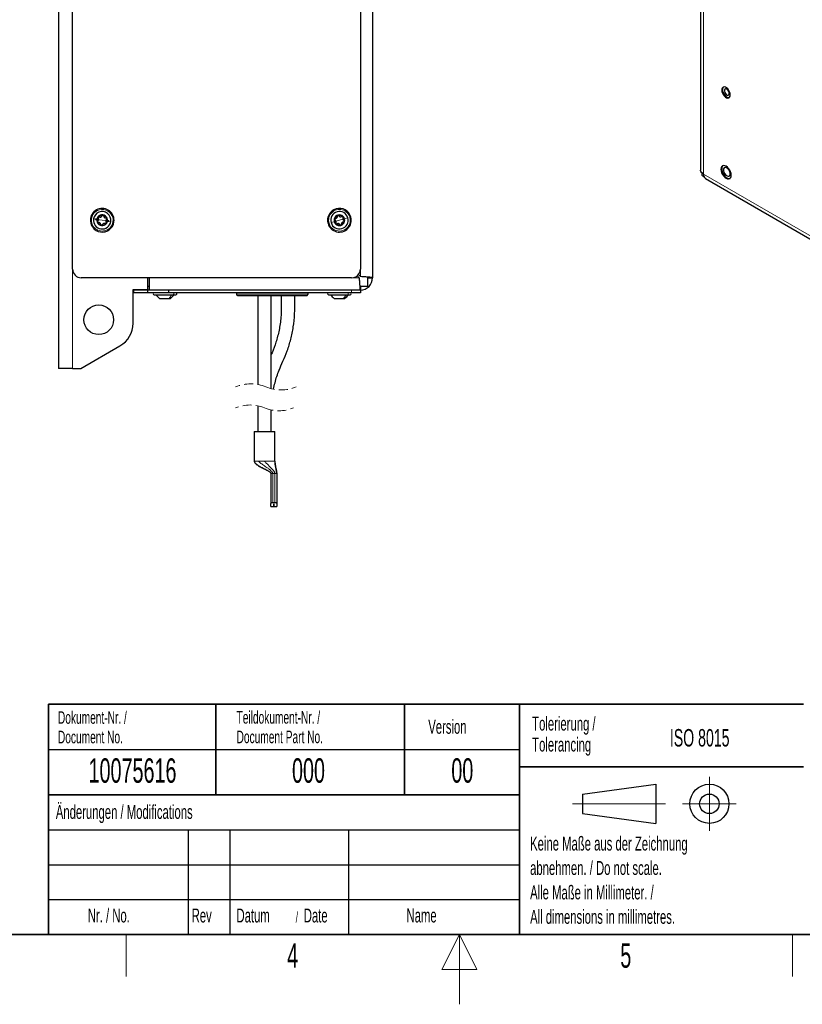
# Model space of a CAD drawing. Header units: millimetres. Extents: x 5 to 418, y 2 to 292.
# Tile 8 of 30: x 154 to 266, y 2 to 143. Entities that reach past the tile are written whole.
import ezdxf

# ---------------------------------------------------------------- set-up
doc = ezdxf.new("R2010")
doc.units = ezdxf.units.MM
doc.linetypes.add('HIDDEN', pattern=[1.905, 1.27, -0.635])
doc.layers.add('SLD-0', color=7, linetype='Continuous')
doc.styles.add('SLDTEXTSTYLE0', font='TXT', dxfattribs={"width": 0.605})

msp = doc.modelspace()

# ---------------------------------------------------------------- linework, layer by layer
at = {"color": 7, "linetype": 'Continuous', "lineweight": 25}
for p, q in [((159.5636, 250.5772), (159.5636, 93.0772)), ((161.5636, 107.3272), (161.5636, 236.3272)), ((204.5636, 163.0772), (204.5636, 106.0772)), ((202.8136, 160.9522), (202.8136, 107.3272)), ((251.5688, 158.7504), (251.5688, 121.5738)), ((251.7526, 121.1497), (251.7526, 120.7649)), ((251.7526, 120.7649), (252.033, 120.603)), ((252.2689, 120.3036), (287.0303, 100.2363)), ((164.9386, 114.3272), (164.9386, 114.5772)), ((166.6886, 114.3272), (166.6886, 114.0772)), ((201.5636, 106.0772), (162.8136, 106.0772)), ((172.3636, 104.4022), (172.3636, 106.0772)), ((172.6136, 104.3272), (172.6136, 106.0772)), ((202.3546, 106.3593), (202.6368, 106.0772)), ((202.8136, 106.2539), (202.5314, 106.5361)), ((203.8136, 106.1734), (203.8136, 104.8522)), ((203.8136, 106.0772), (204.5636, 106.0772)), ((170.2386, 104.4022), (172.3636, 104.4022)), ((170.2386, 99.5724), (170.2386, 104.4022)), ((171.8636, 104.4022), (171.8636, 104.3272)), ((172.6136, 104.8522), (172.3636, 104.8522)), ((203.8136, 104.8522), (202.7287, 104.8522)), ((202.8136, 104.8522), (202.8136, 104.3272)), ((170.3136, 104.3272), (170.2386, 104.3272)), ((170.3136, 103.9522), (170.2386, 103.9522)), ((172.3258, 104.3272), (170.3136, 104.3272)), ((170.3136, 104.3272), (170.3136, 103.9522)), ((172.3258, 103.9522), (170.3136, 103.9522)), ((172.3258, 104.3272), (172.3258, 103.9522)), ((175.3136, 104.3272), (172.3258, 104.3272)), ((175.3136, 103.9522), (172.3258, 103.9522)), ((173.2636, 103.6522), (175.9681, 103.6522)), ((174.0436, 103.1272), (175.3871, 103.1272)), ((175.3136, 104.3272), (175.3136, 103.9522)), ((201.5636, 104.3272), (175.3136, 104.3272)), ((201.5636, 103.9522), (175.3136, 103.9522)), ((175.3871, 103.1272), (175.5836, 103.1272)), ((175.9681, 103.6522), (176.3636, 103.6522)), ((185.0636, 103.9522), (185.0636, 103.7522)), ((185.2636, 103.5522), (195.1136, 103.5522)), ((188.1106, 103.5522), (188.1106, 90.7917)), ((190.0356, 90.1931), (190.0356, 103.5522)), ((195.3136, 103.7522), (195.3136, 103.9522)), ((198.2636, 103.6522), (200.9681, 103.6522)), ((199.0436, 103.1272), (200.3871, 103.1272)), ((200.3871, 103.1272), (200.5836, 103.1272)), ((200.9681, 103.6522), (201.3636, 103.6522)), ((201.8123, 104.3272), (201.5636, 104.3272)), ((202.8136, 103.9522), (201.5636, 103.9522)), ((202.8136, 104.3272), (201.8123, 104.3272)), ((202.8136, 104.3272), (202.8136, 103.9522)), ((162.7386, 93.0772), (168.3636, 96.3248)), ((161.5636, 93.0772), (159.5636, 93.0772)), ((161.5636, 93.0772), (162.7386, 93.0772)), ((188.1106, 87.7453), (188.1106, 84.0509)), ((190.0356, 84.0509), (190.0356, 87.1478)), ((187.5731, 84.0509), (187.5731, 79.8009)), ((187.5731, 84.0509), (189.0731, 84.0509)), ((189.0731, 84.0509), (190.5731, 84.0509)), ((190.5731, 79.8009), (190.5731, 84.0509)), ((187.5772, 79.7894), (187.5731, 79.8009)), ((187.5731, 79.8009), (187.5772, 79.7894)), ((187.7777, 79.4763), (187.9841, 79.3009)), ((189.9981, 78.0509), (189.9981, 73.7545)), ((190.8231, 78.0509), (190.8231, 73.7545)), ((189.9981, 73.3009), (189.9981, 73.7545)), ((190.2731, 73.9121), (190.5481, 73.9121)), ((190.4119, 73.686), (190.4094, 73.686)), ((190.4094, 73.686), (190.4094, 73.3009)), ((190.4119, 73.3009), (190.4119, 73.686)), ((190.8231, 73.7545), (190.8231, 73.3009)), ((189.9981, 73.3009), (190.4094, 73.3009)), ((190.4119, 73.3009), (190.8231, 73.3009))]:
    msp.add_line(p, q, dxfattribs=at)
at = {"color": 7, "linetype": 'Continuous', "lineweight": 18}
for p, q in [((251.9789, 158.1789), (251.9789, 120.9446)), ((251.9789, 120.9446), (286.7403, 100.8773)), ((165.8136, 114.3272), (165.3095, 114.4014)), ((165.8136, 114.3272), (166.3176, 114.253)), ((199.8136, 114.3272), (199.3233, 114.1887)), ((199.8136, 114.3272), (200.3039, 114.4656)), ((161.5636, 93.0772), (161.5636, 107.3272)), ((202.8136, 107.3272), (202.8136, 106.2539)), ((202.6368, 106.0772), (201.5636, 106.0772)), ((185.0636, 103.7522), (195.3136, 103.7522)), ((201.5636, 104.3272), (201.5636, 103.9522)), ((187.5731, 79.8009), (187.5761, 79.8009)), ((187.5761, 79.8009), (188.1915, 79.8009)), ((188.1915, 79.8009), (188.2786, 79.8009)), ((188.2786, 79.8009), (189.0731, 79.8009)), ((189.0731, 79.8009), (190.5702, 79.8009)), ((190.5702, 79.8009), (190.5731, 79.8009)), ((189.9981, 78.0509), (190.179, 78.0509)), ((190.179, 78.0509), (190.2731, 78.0509)), ((190.2731, 78.0509), (190.5481, 78.0509)), ((190.2731, 78.0509), (190.2731, 73.9121)), ((190.5481, 78.0509), (190.5481, 73.9121)), ((190.5481, 78.0509), (190.8231, 78.0509))]:
    msp.add_line(p, q, dxfattribs=at)
at = {"color": 7, "linetype": 'Continuous', "lineweight": 25, "flags": 128}
for points in [[(254.6238, 133.1736), (254.5987, 132.9868), (254.6238, 132.771), (254.6969, 132.5438), (254.8123, 132.3236), (254.9604, 132.1281), (255.1294, 131.9732), (255.3055, 131.8716), (255.4745, 131.8313), (255.6226, 131.8558), (255.7379, 131.9429), (255.8111, 132.0856), (255.8362, 132.2724), (255.8111, 132.4882), (255.7379, 132.7154), (255.6226, 132.9357), (255.4745, 133.1311), (255.3055, 133.286), (255.1294, 133.3876), (254.9604, 133.4279), (254.8123, 133.4035), (254.6969, 133.3164), (254.6238, 133.1736)], [(254.8394, 133.4135), (254.8378, 133.4119), (254.7518, 133.2841), (254.7125, 133.1085), (254.7232, 132.8994), (254.783, 132.6736), (254.8871, 132.4494), (255.027, 132.2451), (255.1913, 132.0772), (255.3668, 131.9592), (255.5393, 131.9008), (255.6947, 131.9066), (255.7072, 131.9103)], [(255.6764, 132.4169), (255.6754, 132.5768), (255.6217, 132.7546), (255.5234, 132.9231), (255.3956, 133.0568), (255.2576, 133.1352), (255.1306, 133.1465), (255.0338, 133.089), (254.9819, 132.9713), (254.9829, 132.8114), (255.0366, 132.6337), (255.1349, 132.4651), (255.2627, 132.3315), (255.4007, 132.253), (255.5277, 132.2417), (255.6246, 132.2993), (255.6764, 132.4169)], [(254.5003, 121.834), (254.475, 121.6267), (254.5003, 121.3902), (254.5745, 121.1406), (254.6924, 120.8949), (254.8462, 120.6698), (255.0253, 120.4808), (255.2174, 120.3407), (255.4096, 120.259), (255.5887, 120.2412), (255.7424, 120.2887), (255.8604, 120.3982), (255.9346, 120.5621), (255.9599, 120.7694), (255.9346, 121.0059), (255.8604, 121.2555), (255.7424, 121.5012), (255.5887, 121.7262), (255.4096, 121.9153), (255.2174, 122.0554), (255.0253, 122.1371), (254.8462, 122.1549), (254.6924, 122.1074), (254.5745, 121.9979), (254.5003, 121.834)], [(254.7616, 122.1353), (254.7313, 122.1078), (254.6396, 121.965), (254.5949, 121.7743), (254.6002, 121.5488), (254.6552, 121.3038), (254.7561, 121.0559), (254.8961, 120.8222), (255.0656, 120.6184), (255.2531, 120.4585), (255.4457, 120.3535), (255.6304, 120.3104), (255.7946, 120.3322), (255.8011, 120.3346)], [(255.8029, 120.8939), (255.804, 121.0761), (255.7536, 121.2785), (255.6572, 121.4791), (255.5253, 121.6563), (255.3721, 121.7908), (255.2143, 121.868), (255.0689, 121.8797), (254.9517, 121.8244), (254.8755, 121.7083), (254.8483, 121.5439), (254.8733, 121.349), (254.9477, 121.1447), (255.0634, 120.9532), (255.2079, 120.7952), (255.3656, 120.6879), (255.5193, 120.6428), (255.6524, 120.6649), (255.7505, 120.7517), (255.8029, 120.8939)]]:
    msp.add_lwpolyline(points, dxfattribs=at)
at = {"color": 7, "linetype": 'Continuous', "lineweight": 18, "flags": 128}
for points in [[(164.2801, 114.5529), (164.2233, 114.5612), (164.1752, 114.5683), (164.143, 114.5731), (164.1317, 114.5747)], [(164.5769, 114.5092), (164.7839, 114.4787), (165.0518, 114.4393)], [(201.0165, 114.6668), (200.8152, 114.61), (200.5546, 114.5364)], [(201.3053, 114.7483), (201.3605, 114.7639), (201.4073, 114.7772), (201.4386, 114.786), (201.4496, 114.7891)], [(167.0502, 114.1452), (166.8433, 114.1756), (166.5754, 114.215)], [(167.347, 114.1015), (167.4038, 114.0931), (167.452, 114.086), (167.4842, 114.0813), (167.4954, 114.0796)], [(198.3219, 113.906), (198.2666, 113.8904), (198.2198, 113.8772), (198.1885, 113.8684), (198.1775, 113.8653)], [(198.6106, 113.9875), (198.8119, 114.0444), (199.0725, 114.1179)]]:
    msp.add_lwpolyline(points, dxfattribs=at)
at = {"color": 7, "linetype": 'Continuous', "lineweight": 25}
msp.add_circle((165.3136, 100.0772), 2.125, dxfattribs=at)
for centre, radius, start, end in [((252.6653, 120.8691), 0.6905, 173.718467, 234.969353), ((165.8136, 114.3272), 1.7, 351.627163, 171.627173), ((199.8136, 114.3272), 1.7, 15.766492, 195.766455), ((165.8136, 114.3272), 1.7, 171.627172, 351.627165), ((165.8136, 114.3272), 1.25, 171.627181, 351.62717), ((165.8136, 114.3272), 1.25, 351.627138, 171.627213), ((165.8136, 114.3272), 0.77, 171.627151, 351.627167), ((165.8136, 114.3272), 0.77, 351.627151, 171.627167), ((165.8136, 114.3272), 0.7, 141.627629, 201.62674), ((165.8136, 114.3272), 0.7, 81.627282, 141.627), ((165.8136, 114.3272), 0.7, 21.62739, 81.626941), ((165.8136, 114.3272), 0.7, 321.627066, 21.627303), ((199.8136, 114.3272), 1.7, 195.766471, 15.766477), ((199.8136, 114.3272), 1.25, 15.766523, 195.766451), ((199.8136, 114.3272), 1.25, 195.766488, 15.766486), ((199.8136, 114.3272), 0.77, 15.7665, 195.766507), ((199.8136, 114.3272), 0.77, 195.7665, 15.766507), ((199.8136, 114.3272), 0.7, 165.766291, 225.766686), ((199.8136, 114.3272), 0.7, 105.766275, 165.766653), ((199.8136, 114.3272), 0.7, 45.766393, 105.766576), ((199.8136, 114.3272), 0.7, 345.766839, 45.766138), ((165.8136, 114.3272), 0.7, 201.627145, 261.627375), ((165.8136, 114.3272), 0.7, 261.627108, 321.627287), ((199.8136, 114.3272), 0.7, 225.766393, 285.766576), ((199.8136, 114.3272), 0.7, 285.766683, 345.766245), ((162.8136, 107.3272), 1.25, 180.000102, 269.99993), ((201.5636, 107.3272), 1.25, 270.000009, 0.000044), ((202.8136, 106.0772), 1.75, 270.000026, 359.999921), ((173.2636, 103.8022), 0.15, 90.000111, 269.999889), ((176.3636, 103.8022), 0.15, 269.999933, 90.000067), ((185.2636, 103.7522), 0.2, 179.999949, 270.000051), ((195.1136, 103.7522), 0.2, 269.999902, 0.000165), ((198.2636, 103.8022), 0.15, 89.999755, 270.000245), ((201.3636, 103.8022), 0.15, 270.000467, 89.999533), ((166.4886, 99.5724), 3.75, 300, 360)]:
    msp.add_arc(centre, radius, start, end, dxfattribs=at)
at = {"color": 7, "linetype": 'Continuous', "lineweight": 18}
for centre, start, end in [((165.8136, 114.3272), 351.627183, 171.62717), ((199.8136, 114.3272), 15.766472, 195.766489), ((165.8136, 114.3272), 171.627166, 351.627188), ((199.8136, 114.3272), 195.766499, 15.766462)]:
    msp.add_arc(centre, 1.55, start, end, dxfattribs=at)
at = {"color": 7, "linetype": 'HIDDEN', "lineweight": 18}
for centre, radius, start, end in [((187.1089, 85.2308), 5.6504, 67.380135, 112.619865), ((191.4553, 95.6623), 5.6504, 247.380135, 292.619865), ((187.0044, 82.4815), 5.3788, 67.380135, 112.619865), ((191.1419, 92.4115), 5.3788, 247.380135, 292.619865)]:
    msp.add_arc(centre, radius, start, end, dxfattribs=at)
at = {"color": 7, "linetype": 'Continuous', "lineweight": 25}
for points, knots in [([(251.9789, 120.9446), (251.8832, 121.0193), (251.7058, 121.158), (251.561, 121.4046), (251.5815, 121.5413), (251.5863, 121.5732)], [0, 0, 0, 0, 0.47253546, 0.87658685, 1, 1, 1, 1]), ([(165.2128, 114.2355), (165.237, 114.2568), (165.2742, 114.2894), (165.3032, 114.3498), (165.3166, 114.3999), (165.3183, 114.4519), (165.3082, 114.5184), (165.2818, 114.5605), (165.2646, 114.5881)], [0, 0, 0, 0, 0.24045245, 0.36813921, 0.49886043, 0.63011973, 0.75849519, 1, 1, 1, 1]), ([(165.2648, 114.7617), (165.2559, 114.7479), (165.2384, 114.7205), (165.2322, 114.6723), (165.24, 114.626), (165.2565, 114.6006), (165.2646, 114.5881)], [0, 0, 0, 0, 0.26160883, 0.51670569, 0.76237879, 1, 1, 1, 1]), ([(165.4338, 114.8017), (165.4198, 114.8067), (165.3913, 114.8169), (165.3444, 114.8139), (165.2989, 114.7968), (165.2762, 114.7735), (165.2648, 114.7617)], [0, 0, 0, 0, 0.23667837, 0.48283331, 0.73852523, 1, 1, 1, 1]), ([(165.4338, 114.8017), (165.4644, 114.7913), (165.5112, 114.7754), (165.5779, 114.7805), (165.6281, 114.7939), (165.674, 114.8184), (165.7265, 114.8605), (165.7498, 114.9044), (165.765, 114.933)], [0, 0, 0, 0, 0.24047745, 0.36816474, 0.49888501, 0.63013641, 0.75850714, 1, 1, 1, 1]), ([(165.9155, 115.0197), (165.8991, 115.0204), (165.8666, 115.0219), (165.8218, 115.0032), (165.7856, 114.9733), (165.7718, 114.9463), (165.765, 114.933)], [0, 0, 0, 0, 0.26156844, 0.51668737, 0.76228461, 1, 1, 1, 1]), ([(166.0346, 114.8933), (166.0319, 114.9079), (166.0266, 114.9377), (166.0006, 114.9768), (165.9629, 115.0077), (165.9314, 115.0157), (165.9155, 115.0197)], [0, 0, 0, 0, 0.23671834, 0.48283193, 0.73853128, 1, 1, 1, 1]), ([(166.0346, 114.8933), (166.0409, 114.8616), (166.0505, 114.8131), (166.0883, 114.7579), (166.125, 114.7211), (166.1692, 114.6937), (166.2319, 114.6692), (166.2815, 114.671), (166.314, 114.6721)], [0, 0, 0, 0, 0.24048104, 0.3681674, 0.49888462, 0.63013671, 0.75850769, 1, 1, 1, 1]), ([(166.4144, 114.4188), (166.3901, 114.3975), (166.3529, 114.3649), (166.324, 114.3046), (166.3105, 114.2544), (166.3088, 114.2024), (166.319, 114.1359), (166.3453, 114.0938), (166.3625, 114.0663)], [0, 0, 0, 0, 0.24045294, 0.36813997, 0.49886037, 0.63011976, 0.75849469, 1, 1, 1, 1]), ([(166.4643, 114.5852), (166.4567, 114.5998), (166.4418, 114.6286), (166.4031, 114.6581), (166.3592, 114.6745), (166.3289, 114.6729), (166.314, 114.6721)], [0, 0, 0, 0, 0.26142559, 0.51654134, 0.76216449, 1, 1, 1, 1]), ([(166.4144, 114.4188), (166.4257, 114.4284), (166.4488, 114.448), (166.4697, 114.4901), (166.4776, 114.5381), (166.4688, 114.5694), (166.4643, 114.5852)], [0, 0, 0, 0, 0.23668225, 0.48298496, 0.73873087, 1, 1, 1, 1]), ([(199.1351, 114.4993), (199.1326, 114.483), (199.1279, 114.4509), (199.1419, 114.4043), (199.168, 114.3653), (199.1934, 114.3489), (199.206, 114.3408)], [0, 0, 0, 0, 0.26161199, 0.51670199, 0.7623766, 1, 1, 1, 1]), ([(199.2729, 114.6048), (199.2581, 114.6037), (199.2279, 114.6014), (199.1864, 114.5795), (199.1518, 114.5453), (199.1407, 114.5147), (199.1351, 114.4993)], [0, 0, 0, 0, 0.23668113, 0.48283961, 0.73853291, 1, 1, 1, 1]), ([(199.3028, 113.9978), (199.3162, 114.0272), (199.3368, 114.0721), (199.3386, 114.1391), (199.3304, 114.1903), (199.3106, 114.2385), (199.2742, 114.295), (199.2329, 114.3227), (199.206, 114.3408)], [0, 0, 0, 0, 0.240453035, 0.368138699, 0.498861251, 0.630119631, 0.758496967, 1, 1, 1, 1]), ([(199.2729, 114.6048), (199.3051, 114.6079), (199.3543, 114.6125), (199.4132, 114.6445), (199.4535, 114.6772), (199.4853, 114.7184), (199.516, 114.7782), (199.5193, 114.8278), (199.5215, 114.8602)], [0, 0, 0, 0, 0.24047679, 0.36816565, 0.4988835, 0.63013683, 0.75850488, 1, 1, 1, 1]), ([(199.6234, 115.0008), (199.6081, 114.9948), (199.5779, 114.9829), (199.5446, 114.9474), (199.5238, 114.9054), (199.5223, 114.8751), (199.5215, 114.8602)], [0, 0, 0, 0, 0.26157031, 0.51668591, 0.76228221, 1, 1, 1, 1]), ([(199.7837, 114.9342), (199.7753, 114.9465), (199.7582, 114.9715), (199.7185, 114.9965), (199.6716, 115.0093), (199.6395, 115.0037), (199.6234, 115.0008)], [0, 0, 0, 0, 0.23672196, 0.48283477, 0.7385282, 1, 1, 1, 1]), ([(199.7837, 114.9342), (199.8024, 114.9079), (199.8311, 114.8675), (199.8882, 114.8326), (199.9367, 114.8141), (199.9882, 114.8071), (200.0554, 114.8104), (200.1, 114.8323), (200.1291, 114.8466)], [0, 0, 0, 0, 0.24047819, 0.3681677, 0.49888147, 0.63013427, 0.75850346, 1, 1, 1, 1]), ([(200.3019, 114.8287), (200.289, 114.8389), (200.2636, 114.8591), (200.2163, 114.8702), (200.1694, 114.8672), (200.1424, 114.8534), (200.1291, 114.8466)], [0, 0, 0, 0, 0.261429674, 0.516540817, 0.762171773, 1, 1, 1, 1]), ([(200.3244, 114.6565), (200.3109, 114.6272), (200.2903, 114.5822), (200.2886, 114.5153), (200.2968, 114.464), (200.3165, 114.4159), (200.353, 114.3594), (200.3942, 114.3317), (200.4212, 114.3136)], [0, 0, 0, 0, 0.24045288, 0.3681408, 0.49886096, 0.630121, 0.75849565, 1, 1, 1, 1]), ([(200.3244, 114.6565), (200.3308, 114.6699), (200.3439, 114.6972), (200.3457, 114.7442), (200.3333, 114.7912), (200.3124, 114.8161), (200.3019, 114.8287)], [0, 0, 0, 0, 0.236682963, 0.482986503, 0.738738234, 1, 1, 1, 1]), ([(200.4921, 114.1551), (200.4945, 114.1713), (200.4992, 114.2034), (200.4852, 114.25), (200.4592, 114.289), (200.4337, 114.3055), (200.4212, 114.3136)], [0, 0, 0, 0, 0.26161252, 0.51670376, 0.76237546, 1, 1, 1, 1]), ([(165.2128, 114.2355), (165.2014, 114.2259), (165.1783, 114.2063), (165.1574, 114.1643), (165.1495, 114.1162), (165.1584, 114.085), (165.1628, 114.0692)], [0, 0, 0, 0, 0.236676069, 0.482984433, 0.738735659, 1, 1, 1, 1]), ([(165.1628, 114.0692), (165.1704, 114.0546), (165.1854, 114.0258), (165.224, 113.9963), (165.268, 113.9799), (165.2983, 113.9815), (165.3132, 113.9822)], [0, 0, 0, 0, 0.261425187, 0.516543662, 0.762164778, 1, 1, 1, 1]), ([(165.5925, 113.761), (165.5863, 113.7927), (165.5766, 113.8412), (165.5388, 113.8965), (165.5021, 113.9332), (165.4579, 113.9607), (165.3953, 113.9851), (165.3456, 113.9834), (165.3132, 113.9822)], [0, 0, 0, 0, 0.240478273, 0.368166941, 0.498885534, 0.63013734, 0.758503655, 1, 1, 1, 1]), ([(165.5925, 113.761), (165.5952, 113.7464), (165.6006, 113.7166), (165.6266, 113.6775), (165.6642, 113.6466), (165.6957, 113.6387), (165.7116, 113.6346)], [0, 0, 0, 0, 0.236717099, 0.482828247, 0.738523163, 1, 1, 1, 1]), ([(165.7116, 113.6346), (165.7281, 113.6339), (165.7605, 113.6324), (165.8054, 113.6511), (165.8416, 113.681), (165.8553, 113.7081), (165.8621, 113.7213)], [0, 0, 0, 0, 0.26155908, 0.51667862, 0.76228404, 1, 1, 1, 1]), ([(166.1934, 113.8527), (166.1628, 113.8631), (166.1159, 113.879), (166.0492, 113.8739), (165.999, 113.8605), (165.9532, 113.8359), (165.9007, 113.7939), (165.8773, 113.75), (165.8621, 113.7213)], [0, 0, 0, 0, 0.240478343, 0.368166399, 0.498882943, 0.630139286, 0.758505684, 1, 1, 1, 1]), ([(166.1934, 113.8527), (166.2073, 113.8477), (166.2358, 113.8374), (166.2827, 113.8404), (166.3283, 113.8575), (166.3509, 113.8808), (166.3624, 113.8926)], [0, 0, 0, 0, 0.23667778, 0.48284208, 0.73853335, 1, 1, 1, 1]), ([(166.3624, 113.8926), (166.3712, 113.9065), (166.3887, 113.9338), (166.3949, 113.9821), (166.3871, 114.0284), (166.3706, 114.0538), (166.3625, 114.0663)], [0, 0, 0, 0, 0.26161194, 0.51670078, 0.7623754, 1, 1, 1, 1]), ([(199.3028, 113.9978), (199.2964, 113.9844), (199.2833, 113.9571), (199.2814, 113.9102), (199.2938, 113.8631), (199.3147, 113.8382), (199.3253, 113.8256)], [0, 0, 0, 0, 0.23668158, 0.48298368, 0.73873392, 1, 1, 1, 1]), ([(199.3253, 113.8256), (199.3381, 113.8154), (199.3636, 113.7952), (199.4109, 113.7841), (199.4577, 113.7871), (199.4847, 113.801), (199.498, 113.8078)], [0, 0, 0, 0, 0.26142176, 0.51654293, 0.76216425, 1, 1, 1, 1]), ([(199.8434, 113.7201), (199.8247, 113.7465), (199.7961, 113.7868), (199.739, 113.8218), (199.6905, 113.8403), (199.6389, 113.8473), (199.5717, 113.8439), (199.5271, 113.822), (199.498, 113.8078)], [0, 0, 0, 0, 0.24048094, 0.36816759, 0.4988856, 0.63013824, 0.75850728, 1, 1, 1, 1]), ([(199.8434, 113.7201), (199.8518, 113.7079), (199.8689, 113.6829), (199.9086, 113.6578), (199.9556, 113.645), (199.9876, 113.6507), (200.0038, 113.6535)], [0, 0, 0, 0, 0.23671119, 0.48282605, 0.73852844, 1, 1, 1, 1]), ([(200.0038, 113.6535), (200.0191, 113.6596), (200.0493, 113.6715), (200.0825, 113.7069), (200.1033, 113.749), (200.1049, 113.7793), (200.1056, 113.7942)], [0, 0, 0, 0, 0.26156001, 0.51668004, 0.76228141, 1, 1, 1, 1]), ([(200.3542, 114.0495), (200.322, 114.0465), (200.2728, 114.0418), (200.214, 114.0099), (200.1737, 113.9771), (200.1418, 113.936), (200.1111, 113.8761), (200.1078, 113.8265), (200.1056, 113.7942)], [0, 0, 0, 0, 0.24047778, 0.36816693, 0.4988851, 0.6301369, 0.75850735, 1, 1, 1, 1]), ([(200.3542, 114.0495), (200.369, 114.0506), (200.3992, 114.0529), (200.4407, 114.0748), (200.4753, 114.1091), (200.4864, 114.1396), (200.4921, 114.1551)], [0, 0, 0, 0, 0.236679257, 0.482835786, 0.738530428, 1, 1, 1, 1]), ([(202.6368, 106.0772), (202.6498, 105.8839), (202.6744, 105.5193), (202.7029, 105.0206), (202.7541, 104.6517), (202.7555, 104.4184), (202.8049, 104.3409), (202.8136, 104.3272)], [0, 0, 0, 0, 0.32965465, 0.62216253, 0.84465867, 0.9726047, 1, 1, 1, 1]), ([(204.5636, 106.0772), (204.5308, 106.091), (204.4091, 106.1423), (204.1254, 106.1524), (203.7044, 106.1982), (203.2481, 106.2254), (202.94, 106.2456), (202.8136, 106.2539)], [0, 0, 0, 0, 0.060175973, 0.223770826, 0.474499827, 0.784405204, 1, 1, 1, 1]), ([(173.5636, 103.6522), (173.6282, 103.5506), (173.7574, 103.3475), (173.9482, 103.2006), (174.0436, 103.1272)], [0, 0, 0, 0, 0.49999987, 1, 1, 1, 1]), ([(175.5836, 103.1272), (175.679, 103.2006), (175.8697, 103.3475), (175.999, 103.5506), (176.0636, 103.6522)], [0, 0, 0, 0, 0.50000013, 1, 1, 1, 1]), ([(191.4856, 103.5522), (191.4859, 103.211), (191.4865, 102.1761), (191.4782, 100.5038), (191.1993, 98.6019), (190.7567, 96.8923), (190.3361, 95.7396), (190.0747, 95.1595), (190.0356, 95.0729)], [0, 0, 0, 0, 0.11793472, 0.35769488, 0.57695489, 0.78012248, 0.96716737, 1, 1, 1, 1]), ([(190.3841, 90.1144), (190.445, 90.4292), (190.6254, 91.3609), (191.0751, 92.7084), (191.7605, 94.1914), (192.3719, 95.6474), (192.8698, 97.2922), (193.232, 99.0652), (193.4247, 100.9402), (193.4096, 102.4487), (193.4104, 103.323), (193.4106, 103.5522)], [0, 0, 0, 0, 0.06914304, 0.20462708, 0.30487279, 0.42158628, 0.544919, 0.67486619, 0.81140992, 0.95056174, 1, 1, 1, 1]), ([(198.5636, 103.6522), (198.6282, 103.5506), (198.7574, 103.3475), (198.9482, 103.2006), (199.0436, 103.1272)], [0, 0, 0, 0, 0.49999987, 1, 1, 1, 1]), ([(200.5836, 103.1272), (200.679, 103.2006), (200.8697, 103.3475), (200.999, 103.5506), (201.0636, 103.6522)], [0, 0, 0, 0, 0.50000013, 1, 1, 1, 1]), ([(187.5772, 79.7894), (187.5845, 79.7714), (187.6037, 79.7248), (187.6457, 79.6508), (187.7045, 79.5635), (187.7522, 79.5066), (187.7777, 79.4763)], [0, 0, 0, 0, 0.15633566, 0.40416558, 0.68182518, 1, 1, 1, 1]), ([(187.9884, 79.307), (188.0628, 79.2517), (188.303, 79.0733), (188.7474, 78.8619), (189.2074, 78.6314), (189.5622, 78.4463), (189.7945, 78.3046), (189.9302, 78.1927), (189.9897, 78.1074), (189.9955, 78.0683), (189.9981, 78.0509)], [0, 0, 0, 0, 0.11573595, 0.37335608, 0.61169787, 0.75959304, 0.87324883, 0.95114212, 0.97829299, 1, 1, 1, 1]), ([(190.5702, 79.8009), (190.5717, 79.7009), (190.5751, 79.4831), (190.6369, 79.1462), (190.7151, 78.7597), (190.7796, 78.4539), (190.8105, 78.2358), (190.8208, 78.1404), (190.8224, 78.0796), (190.8231, 78.0509)], [0, 0, 0, 0, 0.16921136, 0.36827724, 0.57829901, 0.83767633, 0.89707819, 0.9514072, 1, 1, 1, 1]), ([(190.8089, 78.243), (190.8079, 78.2536), (190.8011, 78.3249), (190.7804, 78.4489), (190.7516, 78.6206), (190.7234, 78.7722), (190.6968, 78.9127), (190.6728, 79.0386), (190.6489, 79.1688), (190.6033, 79.4217), (190.5864, 79.6339), (190.5731, 79.8009)], [0, 0, 0, 0, 0.020295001, 0.136205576, 0.238960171, 0.351592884, 0.42966383, 0.511149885, 0.595446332, 0.68144592, 1, 1, 1, 1]), ([(189.9981, 73.7545), (190.0028, 73.7735), (190.0137, 73.8177), (190.065, 73.8566), (190.1156, 73.8828), (190.1641, 73.8992), (190.2168, 73.91), (190.2543, 73.9114), (190.2731, 73.9121)], [0, 0, 0, 0, 0.16816684, 0.38970721, 0.52976337, 0.67153107, 0.83523451, 1, 1, 1, 1]), ([(190.5481, 73.9121), (190.567, 73.9114), (190.6045, 73.91), (190.6572, 73.8992), (190.7056, 73.8828), (190.7562, 73.8566), (190.8076, 73.8177), (190.8185, 73.7735), (190.8231, 73.7545)], [0, 0, 0, 0, 0.16474708, 0.32846713, 0.47020962, 0.61029048, 0.83183165, 1, 1, 1, 1])]:
    msp.add_open_spline(points, degree=3, knots=knots, dxfattribs=at)
at = {"color": 7, "linetype": 'Continuous', "lineweight": 18}
for points, knots in [([(175.7447, 103.6522), (175.6978, 103.5518), (175.607, 103.3573), (175.4588, 103.2022), (175.3871, 103.1272)], [0, 0, 0, 0, 0.5161083, 1, 1, 1, 1]), ([(175.9681, 103.6522), (175.983, 103.6546), (176.0142, 103.6598), (176.0509, 103.6962), (176.0745, 103.745), (176.0826, 103.8022), (176.0745, 103.8593), (176.0509, 103.9081), (176.0142, 103.9445), (175.983, 103.9497), (175.9681, 103.9522)], [0, 0, 0, 0, 0.107763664, 0.226336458, 0.358698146, 0.500000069, 0.641301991, 0.773663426, 0.892236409, 1, 1, 1, 1]), ([(200.7447, 103.6522), (200.6978, 103.5518), (200.607, 103.3573), (200.4588, 103.2022), (200.3871, 103.1272)], [0, 0, 0, 0, 0.51610814, 1, 1, 1, 1]), ([(200.9681, 103.6522), (200.983, 103.6546), (201.0142, 103.6598), (201.0509, 103.6962), (201.0745, 103.745), (201.0826, 103.8022), (201.0745, 103.8593), (201.0509, 103.9081), (201.0142, 103.9445), (200.983, 103.9497), (200.9681, 103.9522)], [0, 0, 0, 0, 0.10776244, 0.22633678, 0.35869831, 0.50000007, 0.64130182, 0.7736631, 0.89223763, 1, 1, 1, 1]), ([(187.5761, 79.8009), (187.5763, 79.7988), (187.5765, 79.7949), (187.577, 79.7911), (187.5772, 79.7894)], [0, 0, 0, 0, 0.55892293, 1, 1, 1, 1]), ([(187.7777, 79.4763), (187.8977, 79.3841), (188.1598, 79.1826), (188.6175, 78.9425), (189.0563, 78.7192), (189.4341, 78.5249), (189.7117, 78.3639), (189.8877, 78.238), (189.9649, 78.1452), (189.9922, 78.0984), (189.9963, 78.0659), (189.9981, 78.0509)], [0, 0, 0, 0, 0.16979973, 0.37078965, 0.57875603, 0.72379548, 0.84752029, 0.94038279, 0.96358007, 0.98313265, 1, 1, 1, 1]), ([(188.1915, 79.8009), (188.3134, 79.6989), (188.5907, 79.4668), (189.0675, 79.1489), (189.5112, 78.8401), (189.8656, 78.5706), (190.0935, 78.3681), (190.2206, 78.2125), (190.2671, 78.1101), (190.2712, 78.0697), (190.2731, 78.0509)], [0, 0, 0, 0, 0.17327647, 0.39385078, 0.62397072, 0.76269349, 0.87888692, 0.95599486, 0.97956446, 1, 1, 1, 1]), ([(189.0731, 79.8009), (189.1675, 79.6986), (189.3746, 79.4739), (189.7202, 79.1465), (190.0951, 78.7721), (190.3725, 78.456), (190.525, 78.1978), (190.541, 78.0959), (190.5481, 78.0509)], [0, 0, 0, 0, 0.18042078, 0.39616388, 0.61717048, 0.86721921, 0.94143902, 1, 1, 1, 1])]:
    msp.add_open_spline(points, degree=3, knots=knots, dxfattribs=at)
at = {"layer": 'SLD-0', "lineweight": 35}
for p, q in [((158.1167, 45), (225.6167, 45)), ((158.1167, 45), (158.1167, 32)), ((182.1167, 45), (182.1167, 32)), ((209.1167, 45), (209.1167, 32)), ((225.6167, 45), (225.6167, 32)), ((225.6167, 45), (266.3305, 45)), ((225.6167, 45), (225.6167, 36)), ((225.6167, 36), (266.3305, 36)), ((225.6167, 36), (225.6167, 12)), ((158.1167, 32), (158.1167, 12)), ((158.1167, 32), (225.6167, 32)), ((225.6167, 32), (225.6167, 12)), ((26, 12), (408, 12)), ((158.1167, 12), (225.6167, 12)), ((225.6167, 12), (266.3305, 12))]:
    msp.add_line(p, q, dxfattribs=at)
at = {"layer": 'SLD-0'}
for p, q in [((158.1167, 38.5), (225.6167, 38.5)), ((158.1167, 27), (225.6167, 27)), ((178.1167, 27), (178.1167, 12)), ((184.1167, 27), (184.1167, 12)), ((201.1167, 27), (201.1167, 12)), ((158.1167, 22), (225.6167, 22)), ((158.1167, 17), (225.6167, 17))]:
    msp.add_line(p, q, dxfattribs=at)
at = {"layer": 'SLD-0', "lineweight": 18}
for p, q in [((252.8396, 34.5746), (252.8396, 26.8746)), ((233.2396, 30.7246), (246.5396, 30.7246)), ((248.9896, 30.7246), (256.6896, 30.7246)), ((169.25, 6), (169.25, 12)), ((217, 12), (214.5, 7)), ((217, 2), (217, 12)), ((219.5, 7), (217, 12)), ((264.75, 6), (264.75, 12)), ((214.5, 7), (219.5, 7))]:
    msp.add_line(p, q, dxfattribs=at)
at = {"layer": 'SLD-0', "lineweight": 25}
for p, q in [((234.6396, 32.1246), (245.1396, 33.5246)), ((245.1396, 33.5246), (245.1396, 27.9246)), ((158.1167, 32), (225.6167, 32)), ((234.6396, 32.1246), (234.6396, 29.3246)), ((234.6396, 29.3246), (245.1396, 27.9246))]:
    msp.add_line(p, q, dxfattribs=at)
for radius in [2.8, 1.4]:
    msp.add_circle((252.8396, 30.7246), radius, dxfattribs=at)

# ---------------------------------------------------------------- texts
at = {"layer": 'SLD-0', "style": 'SLDTEXTSTYLE0'}
for s, insert, char_height, attachment_point in [('Dokument-Nr. /', (159.4707, 43.9891), 1.8, 1), ('Teildokument-Nr. /', (185.0721, 44.0073), 1.8, 1), ('Version', (212.5452, 42.7601), 2, 1), ('Tolerierung /', (227.4391, 43.2172), 2, 1), ('Document No.', (159.4707, 41.1891), 1.8, 1), ('Document Part No.', (185.0721, 41.2073), 1.8, 1), ('ISO 8015', (247.1716, 41.4342), 2.5, 1), ('Tolerancing', (227.4391, 40.2172), 2, 1), ('10075616', (170.1557, 37.243), 3.5, 2), ('000', (195.3767, 37.243), 3.5, 2), ('00', (217.424, 37.2527), 3.5, 2), ('Änderungen / Modifications', (159.1698, 30.5619), 2, 1), ('Keine Maße aus der Zeichnung', (227.1404, 26.0307), 2, 1), ('abnehmen. / Do not scale.', (227.1404, 22.5307), 2, 1), ('Alle Maße in Millimeter. /', (227.1404, 19.0307), 2, 1), ('Nr. / No.', (163.7532, 15.7244), 2, 1), ('Rev', (178.6351, 15.7244), 2, 1), ('Datum', (185.0629, 15.7244), 2, 1), ('Date', (194.7022, 15.7244), 2, 1), ('Name', (209.4275, 15.729), 2, 1), ('All dimensions in millimetres.', (227.1404, 15.5307), 2, 1), ('/', (193.5459, 15.2243), 1.5, 1), ('4', (193.1027, 10.743), 3.5, 2), ('5', (240.8527, 10.743), 3.5, 2)]:
    msp.add_mtext(s, dxfattribs=dict(at, insert=insert, char_height=char_height, attachment_point=attachment_point))

doc.saveas('drawing.dxf')
